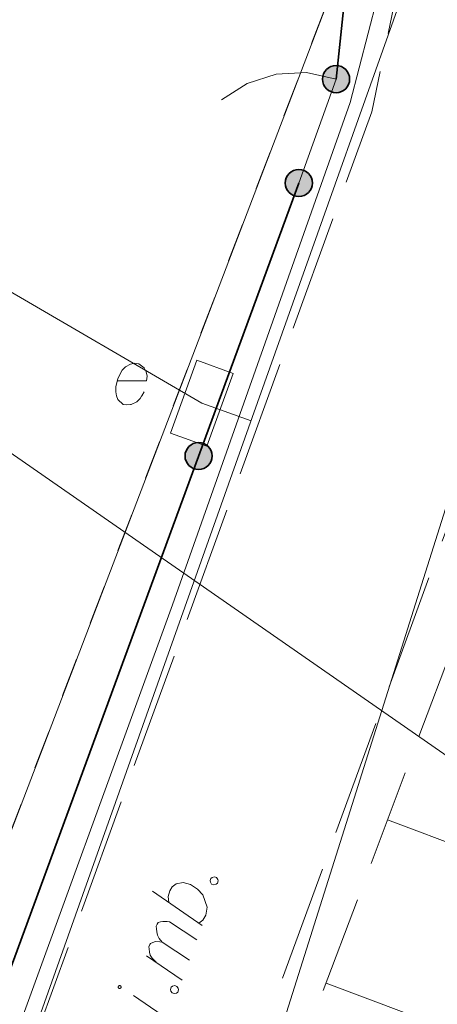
# Model space of a CAD drawing. Header units: metres. Extents: x 5554594 to 5556205, y 5636132 to 5636668.
# Tile 73 of 168: x 5555316 to 5555321, y 5636303 to 5636316. Entities that reach past the tile are written whole.
import ezdxf

# ---------------------------------------------------------------- set-up
doc = ezdxf.new("R2010")
doc.units = ezdxf.units.M
doc.header["$MEASUREMENT"] = 0
doc.header["$XCLIPFRAME"] = 0
for name, pattern in [('L_0_05', [1.75, 1.25, -0.5]), ('L_0_06', [2, 1.5, -0.5]), ('PRZER1-1', [2, 1, -1])]:
    doc.linetypes.add(name, pattern=pattern)
for name, color, linetype, lineweight in [('#digitalizacja', 7, 'Continuous', 18), ('#RASTER', 7, 'Continuous', 18), ('#skartowane', 7, 'Continuous', 18)]:
    doc.layers.add(name, color=color, linetype=linetype, lineweight=lineweight)
for name, color, linetype, lineweight, true_color in [('GESDZI', 18, 'Continuous', 18, 0x0a0909), ('GESUZY', 96, 'PRZER1-1', 18, 0x008000), ('GULENN', 1, 'Continuous', 18, 0xff0000), ('GUPEPI', 1, 'Continuous', 18, 0xff0000)]:
    doc.layers.add(name, color=color, linetype=linetype, lineweight=lineweight, true_color=true_color)
picture_1 = doc.add_image_def('image1.tif', size_in_pixel=(18897, 11811))

# ---------------------------------------------------------------- blocks, each defined once
blk = doc.blocks.new('POINT')
blk.add_hatch(color=0).paths.add_polyline_path([(-0.000884, -0.0025), (-0.0025, -0.000884), (-0.0025, 0.000884), (0.000884, 0.0025), (0.0025, 0.000884), (0.0025, -0.000884), (0.000884, -0.0025)])
blk = doc.blocks.new('SZAFA1_2')
at = {"color": 0, "flags": 128}
blk.add_lwpolyline([(-1, -0.5), (-1, 0.5), (1, 0.5), (1, -0.5), (-1, -0.5)], close=True, dxfattribs=at)
blk = doc.blocks.new('*U1654')
at = {"layer": '#skartowane', "color": 7, "linetype": 'ByBlock', "lineweight": 18}
blk.add_line((5555317.848, 5636303.245), (5555317.331, 5636303.602), dxfattribs=at)
at = {"layer": '#skartowane', "color": 7, "linetype": 'ByBlock', "lineweight": 18, "flags": 128}
for points in [[(5555317.157, 5636303.729), (5555317.155, 5636303.73), (5555317.153, 5636303.73), (5555317.151, 5636303.73), (5555317.149, 5636303.73), (5555317.147, 5636303.73), (5555317.145, 5636303.729), (5555317.143, 5636303.729), (5555317.142, 5636303.728), (5555317.14, 5636303.727), (5555317.139, 5636303.726), (5555317.137, 5636303.725), (5555317.136, 5636303.723), (5555317.135, 5636303.721), (5555317.134, 5636303.72), (5555317.133, 5636303.718), (5555317.132, 5636303.716), (5555317.132, 5636303.714), (5555317.132, 5636303.712), (5555317.132, 5636303.71), (5555317.132, 5636303.708), (5555317.133, 5636303.706), (5555317.133, 5636303.704), (5555317.134, 5636303.703), (5555317.135, 5636303.701), (5555317.136, 5636303.699), (5555317.138, 5636303.698), (5555317.139, 5636303.697), (5555317.141, 5636303.696), (5555317.142, 5636303.695), (5555317.144, 5636303.694), (5555317.146, 5636303.693), (5555317.148, 5636303.693), (5555317.15, 5636303.693), (5555317.152, 5636303.693), (5555317.154, 5636303.693), (5555317.156, 5636303.694), (5555317.158, 5636303.694), (5555317.159, 5636303.695), (5555317.161, 5636303.696), (5555317.163, 5636303.697), (5555317.164, 5636303.699), (5555317.165, 5636303.7), (5555317.166, 5636303.702), (5555317.167, 5636303.703), (5555317.168, 5636303.705), (5555317.169, 5636303.707), (5555317.169, 5636303.709), (5555317.169, 5636303.711), (5555317.169, 5636303.713), (5555317.169, 5636303.715), (5555317.169, 5636303.717), (5555317.168, 5636303.719), (5555317.167, 5636303.72), (5555317.166, 5636303.722), (5555317.165, 5636303.724), (5555317.163, 5636303.725), (5555317.162, 5636303.726), (5555317.16, 5636303.727), (5555317.159, 5636303.728), (5555317.157, 5636303.729)], [(5555317.838, 5636303.01), (5555317.863, 5636303.026), (5555317.896, 5636303.064), (5555317.908, 5636303.116), (5555317.902, 5636303.15), (5555317.886, 5636303.193), (5555317.848, 5636303.245)]]:
    blk.add_lwpolyline(points, dxfattribs=at)
blk = doc.blocks.new('*U1655')
at = {"layer": '#skartowane', "color": 7, "linetype": 'ByBlock', "lineweight": 18}
for p, q in [((5555318.049, 5636304.058), (5555317.7, 5636304.291)), ((5555317.956, 5636303.802), (5555317.497, 5636304.113))]:
    blk.add_line(p, q, dxfattribs=at)
at = {"layer": '#skartowane', "color": 7, "linetype": 'ByBlock', "lineweight": 18, "flags": 128}
blk.add_lwpolyline([(5555317.619, 5636304.032), (5555317.568, 5636304.082), (5555317.544, 5636304.121), (5555317.534, 5636304.163), (5555317.53, 5636304.202), (5555317.527, 5636304.228), (5555317.539, 5636304.262), (5555317.548, 5636304.271), (5555317.579, 5636304.285), (5555317.614, 5636304.297), (5555317.67, 5636304.295), (5555317.7, 5636304.291), (5555317.66, 5636304.337), (5555317.639, 5636304.382), (5555317.629, 5636304.424), (5555317.624, 5636304.463), (5555317.623, 5636304.495), (5555317.633, 5636304.523), (5555317.647, 5636304.543), (5555317.675, 5636304.551), (5555317.709, 5636304.558), (5555317.765, 5636304.556), (5555317.795, 5636304.552), (5555318.144, 5636304.318)], dxfattribs=at)
blk = doc.blocks.new('*U1656')
at = {"layer": '#skartowane', "color": 7, "linetype": 'ByBlock', "lineweight": 18}
blk.add_line((5555318.212, 5636304.507), (5555317.574, 5636304.946), dxfattribs=at)
at = {"layer": '#skartowane', "color": 7, "linetype": 'ByBlock', "lineweight": 18, "flags": 128}
blk.add_lwpolyline([(5555317.785, 5636304.801), (5555317.776, 5636304.879), (5555317.796, 5636304.954), (5555317.827, 5636305.005), (5555317.879, 5636305.043), (5555317.967, 5636305.061), (5555318.064, 5636305.032), (5555318.155, 5636304.974), (5555318.223, 5636304.899), (5555318.278, 5636304.741), (5555318.26, 5636304.64), (5555318.223, 5636304.572), (5555318.172, 5636304.534)], dxfattribs=at)

msp = doc.modelspace()

# ---------------------------------------------------------------- hatches: boundary and pattern name
at = {"layer": '#skartowane', "linetype": 'Continuous', "lineweight": 35}
h = msp.add_hatch(color=7, dxfattribs=at)
edge = h.paths.add_edge_path()
edge.add_arc((5555319.94, 5636315.42), 0.175, 0, 360)
h = msp.add_hatch(color=7, dxfattribs=at)
edge = h.paths.add_edge_path()
edge.add_arc((5555319.46, 5636314.08), 0.175, 0, 360)
h = msp.add_hatch(color=7, dxfattribs=at)
edge = h.paths.add_edge_path()
edge.add_arc((5555318.168, 5636310.56), 0.175, 0, 360)

# ---------------------------------------------------------------- linework, layer by layer
at = {"layer": '#digitalizacja', "color": 1, "linetype": 'Continuous', "lineweight": 18}
for q in [(5555306.599, 5636318.009), (5555318.845, 5636311.015)]:
    msp.add_line((5555318.21, 5636311.24), q, dxfattribs=at)
at = {"layer": '#digitalizacja', "color": 36, "linetype": 'Continuous', "lineweight": 18, "true_color": 0x7d3300}
msp.add_line((5555324.696, 5636304.376), (5555307.966, 5636316.008), dxfattribs=at)
at = {"layer": '#digitalizacja', "color": 5, "linetype": 'Continuous', "lineweight": 18, "flags": 128}
msp.add_lwpolyline([(5555339.77, 5636363.092), (5555337.162, 5636356.758), (5555333.91, 5636346.86), (5555332.141, 5636340.262), (5555329.659, 5636333.256), (5555325.007, 5636321.927), (5555321.758, 5636311.173), (5555318.74, 5636301.601), (5555313.524, 5636290.896), (5555310.011, 5636284.703), (5555306.61, 5636278.7), (5555301.965, 5636267.989), (5555298.98, 5636260.79), (5555296.225, 5636254.68), (5555295.748, 5636253.835)], dxfattribs=at)
at = {"layer": '#digitalizacja', "color": 1, "linetype": 'Continuous', "lineweight": 18, "flags": 128}
msp.add_lwpolyline([(5555296.575, 5636263.596), (5555298.518, 5636268.131), (5555302.155, 5636276.018), (5555306.857, 5636284.972), (5555313.243, 5636295.243), (5555318.859, 5636311.054), (5555321.295, 5636317.913), (5555324.549, 5636326.658), (5555327.853, 5636335.865), (5555329.677, 5636340.612)], dxfattribs=at)
at = {"layer": '#skartowane', "color": 7, "linetype": 'Continuous', "lineweight": 35}
msp.add_line((5555320.31, 5636318.97), (5555319.94, 5636315.42), dxfattribs=at)
at = {"layer": '#skartowane', "color": 7, "linetype": 'Continuous', "lineweight": 18}
msp.add_line((5555319.94, 5636315.42), (5555319.46, 5636314.08), dxfattribs=at)
at = {"layer": '#skartowane', "color": 7, "linetype": 'L_0_06', "lineweight": 18, "flags": 128}
msp.add_lwpolyline([(5555466.73, 5636461.06), (5555459.42, 5636465.04), (5555457.02, 5636465.41), (5555452.63, 5636465.61), (5555446.85, 5636465.37), (5555441.62, 5636464.51), (5555435.7, 5636462.77), (5555429.61, 5636460.27), (5555423.1, 5636457.3), (5555417.2, 5636453.95), (5555413.63, 5636451.67), (5555409.04, 5636447.68), (5555404.73, 5636443.33), (5555401.32, 5636439.67), (5555382.13, 5636416.99), (5555377.75, 5636411.8), (5555368.65, 5636401.73), (5555358.12, 5636389.68), (5555351.83, 5636382.05), (5555348.89, 5636378.21), (5555346.63, 5636374.93), (5555343.77, 5636370.29), (5555340.53, 5636363.52), (5555337.7, 5636355.88), (5555335.13, 5636347.53), (5555332.44, 5636339.45), (5555328.49, 5636328.74), (5555326.7, 5636324.3), (5555322.46, 5636312.61), (5555317.05, 5636297.8), (5555313.91, 5636289.91), (5555311.07, 5636291.5), (5555314.46, 5636298.64), (5555320.4, 5636315), (5555321.1, 5636318.34), (5555320.31, 5636318.97), (5555318.92, 5636319.26), (5555318.24, 5636323.4), (5555317.55, 5636325.21), (5555315.06, 5636326.83), (5555316.44, 5636329.16), (5555319.62, 5636328.9), (5555323.95, 5636328.36), (5555325.47, 5636329.83), (5555326.77, 5636332.37), (5555329.72, 5636340.51), (5555332.43, 5636348.61), (5555334.87, 5636356.71), (5555337.79, 5636364.47), (5555340.99, 5636371.16), (5555344.19, 5636376.65), (5555346.4, 5636379.74), (5555349.41, 5636383.74), (5555355.85, 5636391.61), (5555363.7, 5636400.4), (5555366.42, 5636403.59), (5555375.75, 5636414.19), (5555378.31, 5636418.36), (5555373.52, 5636420.79), (5555376.43, 5636424.38), (5555377.28, 5636425.23), (5555380.03, 5636423.16), (5555380.65, 5636423.75), (5555382.52, 5636422.14), (5555399.27, 5636441.57), (5555402.64, 5636445.3), (5555406.76, 5636449.37), (5555411.7, 5636453.77), (5555415.38, 5636456.22), (5555420.94, 5636459.52), (5555420.73, 5636460.05), (5555422.54, 5636460.95), (5555422.89, 5636460.42), (5555428.37, 5636462.98), (5555434.53, 5636465.46), (5555440.65, 5636467.74), (5555449.09, 5636469.87), (5555449.84, 5636470.61), (5555452.54, 5636472.11), (5555453.14, 5636471.36), (5555454.76, 5636472.78), (5555456.32, 5636474.81), (5555457.67, 5636477.44), (5555459.8, 5636481.39), (5555462.71, 5636485.66), (5555464.78, 5636483.78), (5555461.58, 5636479.17), (5555460.92, 5636476.08), (5555461.24, 5636473.64), (5555465.24, 5636467.56), (5555467.69, 5636464.02), (5555466.73, 5636461.06)], close=True, dxfattribs=at)
at = {"layer": '#skartowane', "color": 7, "flags": 128}
msp.add_lwpolyline([(5555318.464, 5636315.151), (5555318.793, 5636315.363), (5555319.166, 5636315.483), (5555319.557, 5636315.503), (5555319.94, 5636315.42)], dxfattribs=at)
at = {"layer": '#skartowane', "color": 7, "linetype": 'Continuous', "lineweight": 35, "flags": 128}
msp.add_lwpolyline([(5555319.46, 5636314.08), (5555312.93, 5636296.29), (5555311.25, 5636294.6)], dxfattribs=at)
at = {"layer": '#skartowane', "color": 7, "linetype": 'Continuous', "lineweight": 18, "flags": 128}
for points in [[(5555317.12, 5636311.531), (5555317.497, 5636311.531), (5555317.503, 5636311.59), (5555317.491, 5636311.643), (5555317.468, 5636311.696), (5555317.397, 5636311.749), (5555317.338, 5636311.755), (5555317.291, 5636311.743), (5555317.226, 5636311.708), (5555317.184, 5636311.667), (5555317.149, 5636311.602), (5555317.125, 5636311.554), (5555317.102, 5636311.454), (5555317.102, 5636311.389), (5555317.108, 5636311.336), (5555317.125, 5636311.289), (5555317.196, 5636311.224), (5555317.243, 5636311.218), (5555317.291, 5636311.224), (5555317.297, 5636311.224), (5555317.373, 5636311.259), (5555317.415, 5636311.3), (5555317.432, 5636311.33), (5555317.438, 5636311.336), (5555317.468, 5636311.389)], [(5555320.604, 5636305.868), (5555322.709, 5636305.075)], [(5555318.315, 5636305.085), (5555318.325, 5636305.113), (5555318.342, 5636305.126), (5555318.371, 5636305.134), (5555318.399, 5636305.124), (5555318.415, 5636305.1), (5555318.42, 5636305.079), (5555318.41, 5636305.051), (5555318.393, 5636305.039), (5555318.364, 5636305.03), (5555318.336, 5636305.04), (5555318.32, 5636305.065), (5555318.315, 5636305.085)], [(5555317.805, 5636303.681), (5555317.815, 5636303.709), (5555317.833, 5636303.721), (5555317.861, 5636303.73), (5555317.889, 5636303.72), (5555317.905, 5636303.695), (5555317.91, 5636303.675), (5555317.9, 5636303.647), (5555317.883, 5636303.634), (5555317.854, 5636303.626), (5555317.827, 5636303.636), (5555317.81, 5636303.66), (5555317.805, 5636303.681)], [(5555319.811, 5636303.762), (5555324.405, 5636302.033)]]:
    msp.add_lwpolyline(points, dxfattribs=at)
at = {"layer": '#skartowane', "color": 7, "linetype": 'L_0_05', "lineweight": 18, "flags": 128}
msp.add_lwpolyline([(5555318.78, 5636287.29), (5555326.31, 5636276.24), (5555328.36, 5636270.47), (5555323.25, 5636276.1), (5555316.09, 5636286.35), (5555315.48, 5636288.63), (5555315.35, 5636290.85), (5555317.53, 5636297.7), (5555322.52, 5636310.96), (5555325.82, 5636309.79), (5555323.7, 5636298.17), (5555318.78, 5636287.29)], close=True, dxfattribs=at)
at = {"layer": '#skartowane', "color": 7, "linetype": 'Continuous', "lineweight": 35}
for centre in [(5555319.94, 5636315.42), (5555319.46, 5636314.08), (5555318.168, 5636310.56)]:
    msp.add_circle(centre, 0.175, dxfattribs=at)
at = {"layer": 'GESDZI', "color": 96, "linetype": 'Continuous', "lineweight": 18, "flags": 128}
msp.add_lwpolyline([(5555216.06, 5636266.31), (5555255.64, 5636244), (5555265.022, 5636237.714), (5555269.493, 5636235.495), (5555274.997, 5636234.98), (5555279.944, 5636236.523), (5555284.476, 5636241.337), (5555311.27, 5636293.99), (5555320.16, 5636317.28), (5555322.368, 5636323.208), (5555323.59, 5636326.49), (5555326.04, 5636333.05), (5555329.61, 5636344.98), (5555332.15, 5636353.64), (5555334.3, 5636361.82), (5555338.11, 5636369.71)], dxfattribs=at)
msp.add_lwpolyline([(5555291.92, 5636304.86), (5555282.05, 5636311.75), (5555290.13, 5636327.498), (5555295.014, 5636335.311), (5555299.228, 5636336.968), (5555300.711, 5636336.861), (5555314.939, 5636327.021), (5555322.368, 5636323.208), (5555320.16, 5636317.28), (5555311.27, 5636293.99), (5555291.92, 5636304.86)], close=True, dxfattribs=at)
at = {"layer": 'GESUZY', "color": 96, "linetype": 'PRZER1-1', "lineweight": 18, "ltscale": 0.5, "true_color": 0x008000}
msp.add_lwpolyline([(5555338.11, 5636369.71), (5555334.3, 5636361.82), (5555332.15, 5636353.64), (5555329.61, 5636344.98), (5555328.029, 5636339.695), (5555326.04, 5636333.05), (5555323.59, 5636326.49), (5555322.368, 5636323.208), (5555320.16, 5636317.28), (5555311.27, 5636293.99), (5555294.683, 5636261.4), (5555284.476, 5636241.337), (5555279.944, 5636236.523), (5555274.997, 5636234.98), (5555269.493, 5636235.495), (5555265.022, 5636237.714), (5555255.64, 5636244), (5555216.06, 5636266.31)], dxfattribs=at)
msp.add_lwpolyline([(5555322.368, 5636323.208), (5555320.16, 5636317.28), (5555311.27, 5636293.99), (5555291.92, 5636304.86), (5555282.05, 5636311.75), (5555290.13, 5636327.498), (5555295.014, 5636335.311), (5555299.228, 5636336.968), (5555300.711, 5636336.861), (5555314.939, 5636327.021), (5555322.368, 5636323.208)], close=True, dxfattribs=at)
at = {"layer": 'GULENN', "color": 1, "linetype": 'Continuous', "lineweight": 18, "true_color": 0xff0000, "flags": 128}
msp.add_lwpolyline([(5555305.505, 5636281.74), (5555310.95, 5636292.03), (5555311.4, 5636292.81), (5555313.3, 5636296.19), (5555317.83, 5636308.64), (5555320.12, 5636315.12), (5555321.05, 5636318.7), (5555324.99, 5636317.82), (5555325.46, 5636318.77), (5555330.45, 5636332.92), (5555333.07, 5636339.41), (5555335.66, 5636347.35), (5555336.26, 5636350.83), (5555340.12, 5636361.93), (5555345.05, 5636370.93), (5555348.48, 5636377.1), (5555354.25, 5636384.94), (5555359.73, 5636391.01), (5555379.46, 5636412.66), (5555385.36, 5636419.22), (5555390.59, 5636425.39)], dxfattribs=at)

# ---------------------------------------------------------------- block references
at = {"layer": '#skartowane', "color": 7, "lineweight": 18, "xscale": 0.5, "yscale": 0.5, "zscale": 0.5, "rotation": 70.04501826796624}
msp.add_blockref('SZAFA1_2', (5555318.21, 5636311.24), dxfattribs=at)
at = {"layer": '#skartowane', "color": 7, "linetype": 'Continuous', "lineweight": 18}
for name in ['*U1656', '*U1655', '*U1654']:
    msp.add_blockref(name, (0, 0), dxfattribs=at)
at = {"layer": 'GUPEPI', "color": 1, "lineweight": 18, "true_color": 0xff0000, "rotation": 90}
for p in [(5555320.12, 5636315.12), (5555317.83, 5636308.64)]:
    msp.add_blockref('POINT', p, dxfattribs=at)

# ---------------------------------------------------------------- pictures from other files: only their frames are drawn
at = {"layer": '#RASTER', "color": 252, "linetype": 'Continuous', "lineweight": 18}
image = msp.add_image(picture_1, insert=(5554593.51, 5636131.7), size_in_units=(811.166, 518.086), dxfattribs=at)
image.set_boundary_path([(-0.5, -0.5), (-0.5, 11810.5), (18896.5, 11810.5), (18896.5, -0.5), (-0.5, -0.5)])
image.dxf.flags = 15

doc.saveas('drawing.dxf')
